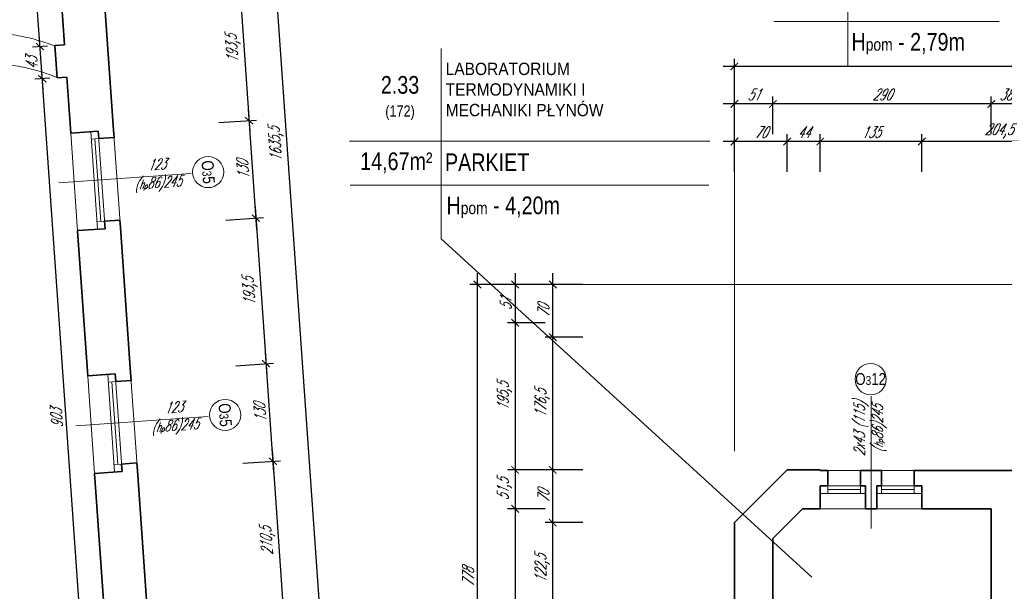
# Model space of a CAD drawing. Header units: millimetres. Extents: x 402 to 79005, y -7782 to 89952.
# Tile 90 of 256: x 22892 to 24200, y 22571 to 23331. Entities that reach past the tile are written whole.
import ezdxf

# ---------------------------------------------------------------- set-up
doc = ezdxf.new("R2010")
doc.units = ezdxf.units.MM
doc.header["$LTSCALE"] = 10
doc.linetypes.add('DASHED', pattern=[19.05, 12.7, -6.35])
doc.layers.get('0').update_dxf_attribs({"lineweight": 0})
doc.layers.get('Defpoints').update_dxf_attribs({"color": 253})
for name, color, linetype, lineweight in [('01 parter - ściany', 253, 'Continuous', 35), ('03-01_okna', 253, 'Continuous', 15), ('04-1_widok', 253, 'Continuous', 5), ('04-2_nad', 253, 'DASHED', 5), ('05-01_wymiary', 253, 'Continuous', 5), ('05-03_opis', 253, 'Continuous', 5)]:
    doc.layers.add(name, color=color, linetype=linetype, lineweight=lineweight)
doc.styles.add('ariel', font='ARIAL.TTF', dxfattribs={"width": 0.8})
doc.styles.add('ariel_wym', font='simplex.shx', dxfattribs={"width": 0.65, "oblique": 25})
doc.dimstyles.new('ariel 50', dxfattribs={"dimtxt": 15, "dimasz": 10, "dimexe": 10, "dimexo": 0, "dimgap": 5, "dimtad": 1, "dimdec": 1, "dimrnd": 0.5, "dimtxsty": 'ariel_wym', "dimblk": 'ARCHTICK', "dimcen": 2.5, "dimdle": 15, "dimazin": 0, "dimtfac": 1, "dimtdec": 1, "dimtix": 1, "dimtmove": 0, "dimatfit": 3, "dimldrblk": 'DOT', "dimfxl": 0, "dimarcsym": 0})
doc.dimstyles.new('ariel 50 wnętrze', dxfattribs={"dimtxt": 15, "dimasz": 10, "dimexe": 10, "dimexo": 0, "dimgap": 5, "dimtad": 1, "dimdec": 1, "dimrnd": 0.5, "dimtxsty": 'ariel_wym', "dimblk": 'ARCHTICK', "dimcen": 2.5, "dimdle": 15, "dimazin": 0, "dimtfac": 1, "dimtdec": 1, "dimtix": 1, "dimtmove": 0, "dimatfit": 3, "dimldrblk": 'DOT', "dimfxl": 0, "dimarcsym": 0})

# ---------------------------------------------------------------- blocks, each defined once
blk = doc.blocks.new('_ArchTick')
at = {"color": 0, "linetype": 'ByBlock', "const_width": 0.15}
blk.add_lwpolyline([(-0.5, -0.5), (0.5, 0.5)], dxfattribs=at)
blk = doc.blocks.new('*D2107')
at = {"layer": '05-01_wymiary', "color": 0, "lineweight": -2}
for p, q in [((24090.2, 23128.6), (24090.2, 23178.6)), ((24294.5, 23128.6), (24294.5, 23178.6)), ((24309.5, 23168.6), (24075.2, 23168.6))]:
    blk.add_line(p, q, dxfattribs=at)
at = {"layer": 'Defpoints', "color": 0}
for p in [(24090.2, 23168.6), (24090.2, 22680.7), (24294.5, 22680.7)]:
    blk.add_point(p, dxfattribs=at)
at = {"layer": '05-01_wymiary', "color": 0, "lineweight": -2, "xscale": 10, "yscale": 10, "zscale": 10, "rotation": 180}
blk.add_blockref('_ArchTick', (24090.2, 23168.6), dxfattribs=at)
at = {"layer": '05-01_wymiary', "color": 0, "lineweight": -2, "xscale": 10, "yscale": 10, "zscale": 10}
blk.add_blockref('_ArchTick', (24294.5, 23168.6), dxfattribs=at)
at = {"layer": '05-01_wymiary', "color": 0, "insert": (24192.4, 23182.6), "char_height": 15, "attachment_point": 5, "style": 'ariel_wym'}
blk.add_mtext('204,5', dxfattribs=at)
blk = doc.blocks.new('_Dot')
at = {"color": 0, "linetype": 'ByBlock', "lineweight": -2}
blk.add_line((-0.5, 0), (-1, 0), dxfattribs=at)
at = {"color": 0, "linetype": 'ByBlock', "const_width": 0.5}
blk.add_lwpolyline([(-0.25, 0, 1), (0.25, 0, 1)], format="xyb", close=True, dxfattribs=at)
blk = doc.blocks.new('*D2108')
at = {"layer": '05-01_wymiary', "color": 0, "lineweight": -2}
for p, q in [((23955.3, 23128.6), (23955.3, 23178.6)), ((24090.2, 23128.6), (24090.2, 23178.6)), ((24105.2, 23168.6), (23940.3, 23168.6))]:
    blk.add_line(p, q, dxfattribs=at)
at = {"layer": 'Defpoints', "color": 0}
for p in [(23955.3, 23168.6), (23955.3, 22680.7), (24090.2, 22680.7)]:
    blk.add_point(p, dxfattribs=at)
at = {"layer": '05-01_wymiary', "color": 0, "lineweight": -2, "xscale": 10, "yscale": 10, "zscale": 10, "rotation": 180}
blk.add_blockref('_ArchTick', (23955.3, 23168.6), dxfattribs=at)
at = {"layer": '05-01_wymiary', "color": 0, "lineweight": -2, "xscale": 10, "yscale": 10, "zscale": 10}
blk.add_blockref('_ArchTick', (24090.2, 23168.6), dxfattribs=at)
at = {"layer": '05-01_wymiary', "color": 0, "insert": (24022.7, 23181.1), "char_height": 15, "attachment_point": 5, "style": 'ariel_wym'}
blk.add_mtext('135', dxfattribs=at)
blk = doc.blocks.new('*D2109')
at = {"layer": '05-01_wymiary', "color": 0, "lineweight": -2}
for p, q in [((23911.4, 23128.6), (23911.4, 23178.6)), ((23955.3, 23128.6), (23955.3, 23178.6)), ((23970.3, 23168.6), (23896.4, 23168.6))]:
    blk.add_line(p, q, dxfattribs=at)
at = {"layer": 'Defpoints', "color": 0}
for p in [(23911.4, 23168.6), (23911.4, 22732.3), (23955.3, 22680.7)]:
    blk.add_point(p, dxfattribs=at)
at = {"layer": '05-01_wymiary', "color": 0, "lineweight": -2, "xscale": 10, "yscale": 10, "zscale": 10, "rotation": 180}
blk.add_blockref('_ArchTick', (23911.4, 23168.6), dxfattribs=at)
at = {"layer": '05-01_wymiary', "color": 0, "lineweight": -2, "xscale": 10, "yscale": 10, "zscale": 10}
blk.add_blockref('_ArchTick', (23955.3, 23168.6), dxfattribs=at)
at = {"layer": '05-01_wymiary', "color": 0, "insert": (23933.3, 23181.1), "char_height": 15, "attachment_point": 5, "style": 'ariel_wym'}
blk.add_mtext('44', dxfattribs=at)
blk = doc.blocks.new('*D2110')
at = {"layer": '05-01_wymiary', "color": 0, "lineweight": -2}
for p, q in [((23841.4, 23128.6), (23841.4, 23178.6)), ((23911.4, 23128.6), (23911.4, 23178.6)), ((23926.4, 23168.6), (23826.4, 23168.6))]:
    blk.add_line(p, q, dxfattribs=at)
at = {"layer": 'Defpoints', "color": 0}
for p in [(23841.4, 23168.6), (23911.4, 22732.3), (23841.4, 22662.3)]:
    blk.add_point(p, dxfattribs=at)
at = {"layer": '05-01_wymiary', "color": 0, "lineweight": -2, "xscale": 10, "yscale": 10, "zscale": 10, "rotation": 180}
blk.add_blockref('_ArchTick', (23841.4, 23168.6), dxfattribs=at)
at = {"layer": '05-01_wymiary', "color": 0, "lineweight": -2, "xscale": 10, "yscale": 10, "zscale": 10}
blk.add_blockref('_ArchTick', (23911.4, 23168.6), dxfattribs=at)
at = {"layer": '05-01_wymiary', "color": 0, "insert": (23876.4, 23181.1), "char_height": 15, "attachment_point": 5, "style": 'ariel_wym'}
blk.add_mtext('70', dxfattribs=at)
blk = doc.blocks.new('*D2123')
at = {"layer": '05-01_wymiary', "color": 0, "lineweight": -2}
for p, q in [((24235.4, 23218.6), (24167.4, 23218.6)), ((24182.4, 23178.6), (24182.4, 23228.6)), ((24220.4, 23178.6), (24220.4, 23228.6))]:
    blk.add_line(p, q, dxfattribs=at)
at = {"layer": 'Defpoints', "color": 0}
for p in [(24182.4, 23218.6), (24182.4, 22680.7), (24220.4, 22680.7)]:
    blk.add_point(p, dxfattribs=at)
at = {"layer": '05-01_wymiary', "color": 0, "lineweight": -2, "xscale": 10, "yscale": 10, "zscale": 10, "rotation": 180}
blk.add_blockref('_ArchTick', (24182.4, 23218.6), dxfattribs=at)
at = {"layer": '05-01_wymiary', "color": 0, "lineweight": -2, "xscale": 10, "yscale": 10, "zscale": 10}
blk.add_blockref('_ArchTick', (24220.4, 23218.6), dxfattribs=at)
at = {"layer": '05-01_wymiary', "color": 0, "insert": (24201.4, 23231.1), "char_height": 15, "attachment_point": 5, "style": 'ariel_wym'}
blk.add_mtext('38', dxfattribs=at)
blk = doc.blocks.new('*D2124')
at = {"layer": '05-01_wymiary', "color": 0, "lineweight": -2}
for p, q in [((24197.4, 23218.6), (23877.4, 23218.6)), ((23892.4, 23178.6), (23892.4, 23228.6)), ((24182.4, 23178.6), (24182.4, 23228.6))]:
    blk.add_line(p, q, dxfattribs=at)
at = {"layer": 'Defpoints', "color": 0}
for p in [(23892.4, 23218.6), (24182.4, 22680.7), (23892.4, 22641.2)]:
    blk.add_point(p, dxfattribs=at)
at = {"layer": '05-01_wymiary', "color": 0, "lineweight": -2, "xscale": 10, "yscale": 10, "zscale": 10, "rotation": 180}
blk.add_blockref('_ArchTick', (23892.4, 23218.6), dxfattribs=at)
at = {"layer": '05-01_wymiary', "color": 0, "lineweight": -2, "xscale": 10, "yscale": 10, "zscale": 10}
blk.add_blockref('_ArchTick', (24182.4, 23218.6), dxfattribs=at)
at = {"layer": '05-01_wymiary', "color": 0, "insert": (24037.4, 23231.1), "char_height": 15, "attachment_point": 5, "style": 'ariel_wym'}
blk.add_mtext('290', dxfattribs=at)
blk = doc.blocks.new('*D2125')
at = {"layer": '05-01_wymiary', "color": 0, "lineweight": -2}
for p, q in [((23907.4, 23218.6), (23826.4, 23218.6)), ((23841.4, 23178.6), (23841.4, 23228.6)), ((23892.4, 23178.6), (23892.4, 23228.6))]:
    blk.add_line(p, q, dxfattribs=at)
at = {"layer": 'Defpoints', "color": 0}
for p in [(23841.4, 23218.6), (23841.4, 22662.3), (23892.4, 22641.2)]:
    blk.add_point(p, dxfattribs=at)
at = {"layer": '05-01_wymiary', "color": 0, "lineweight": -2, "xscale": 10, "yscale": 10, "zscale": 10, "rotation": 180}
blk.add_blockref('_ArchTick', (23841.4, 23218.6), dxfattribs=at)
at = {"layer": '05-01_wymiary', "color": 0, "lineweight": -2, "xscale": 10, "yscale": 10, "zscale": 10}
blk.add_blockref('_ArchTick', (23892.4, 23218.6), dxfattribs=at)
at = {"layer": '05-01_wymiary', "color": 0, "insert": (23866.9, 23231.1), "char_height": 15, "attachment_point": 5, "style": 'ariel_wym'}
blk.add_mtext('51', dxfattribs=at)
blk = doc.blocks.new('*D2126')
at = {"layer": '05-01_wymiary', "color": 0, "lineweight": -2}
for p, q in [((23841.4, 23228.6), (23841.4, 23278.6)), ((25957, 23228.6), (25957, 23278.6)), ((25972, 23268.6), (23826.4, 23268.6))]:
    blk.add_line(p, q, dxfattribs=at)
at = {"layer": 'Defpoints', "color": 0}
for p in [(23841.4, 23268.6), (23841.4, 22657.3), (25957, 22657.3)]:
    blk.add_point(p, dxfattribs=at)
at = {"layer": '05-01_wymiary', "color": 0, "lineweight": -2, "xscale": 10, "yscale": 10, "zscale": 10, "rotation": 180}
blk.add_blockref('_ArchTick', (23841.4, 23268.6), dxfattribs=at)
at = {"layer": '05-01_wymiary', "color": 0, "lineweight": -2, "xscale": 10, "yscale": 10, "zscale": 10}
blk.add_blockref('_ArchTick', (25957, 23268.6), dxfattribs=at)
at = {"layer": '05-01_wymiary', "color": 0, "insert": (24899.2, 23282.6), "char_height": 15, "attachment_point": 5, "style": 'ariel_wym'}
blk.add_mtext('2115,5', dxfattribs=at)
blk = doc.blocks.new('*D2135')
at = {"layer": '05-01_wymiary', "color": 0, "lineweight": -2}
for p, q in [((23600.2, 22524.6), (23600.2, 22677.3)), ((23640.2, 22662.3), (23590.2, 22662.3)), ((23640.2, 22539.6), (23590.2, 22539.6))]:
    blk.add_line(p, q, dxfattribs=at)
at = {"layer": 'Defpoints', "color": 0}
for p in [(23600.2, 22662.3), (23841.4, 22662.3), (23892.4, 22539.6)]:
    blk.add_point(p, dxfattribs=at)
at = {"layer": '05-01_wymiary', "color": 0, "lineweight": -2, "xscale": 10, "yscale": 10, "zscale": 10}
for p, rotation in [((23600.2, 22662.3), 90), ((23600.2, 22539.6), 270)]:
    blk.add_blockref('_ArchTick', p, dxfattribs=dict(at, rotation=rotation))
at = {"layer": '05-01_wymiary', "color": 0, "insert": (23586.2, 22601), "char_height": 15, "attachment_point": 5, "rotation": 90, "style": 'ariel_wym'}
blk.add_mtext('122,5', dxfattribs=at)
blk = doc.blocks.new('*D2136')
at = {"layer": '05-01_wymiary', "color": 0, "lineweight": -2}
for p, q in [((23600.2, 22647.3), (23600.2, 22747.3)), ((23640.2, 22732.3), (23590.2, 22732.3)), ((23640.2, 22662.3), (23590.2, 22662.3))]:
    blk.add_line(p, q, dxfattribs=at)
at = {"layer": 'Defpoints', "color": 0}
for p in [(23600.2, 22732.3), (23911.4, 22732.3), (23841.4, 22662.3)]:
    blk.add_point(p, dxfattribs=at)
at = {"layer": '05-01_wymiary', "color": 0, "lineweight": -2, "xscale": 10, "yscale": 10, "zscale": 10}
for p, rotation in [((23600.2, 22732.3), 90), ((23600.2, 22662.3), 270)]:
    blk.add_blockref('_ArchTick', p, dxfattribs=dict(at, rotation=rotation))
at = {"layer": '05-01_wymiary', "color": 0, "insert": (23587.7, 22697.3), "char_height": 15, "attachment_point": 5, "rotation": 90, "style": 'ariel_wym'}
blk.add_mtext('70', dxfattribs=at)
blk = doc.blocks.new('*D2137')
at = {"layer": '05-01_wymiary', "color": 0, "lineweight": -2}
for p, q in [((23600.2, 22717.3), (23600.2, 22923.7)), ((23640.2, 22908.7), (23590.2, 22908.7)), ((23640.2, 22732.3), (23590.2, 22732.3))]:
    blk.add_line(p, q, dxfattribs=at)
at = {"layer": 'Defpoints', "color": 0}
for p in [(23600.2, 22908.7), (24546.4, 22908.7), (23911.4, 22732.3)]:
    blk.add_point(p, dxfattribs=at)
at = {"layer": '05-01_wymiary', "color": 0, "lineweight": -2, "xscale": 10, "yscale": 10, "zscale": 10}
for p, rotation in [((23600.2, 22908.7), 90), ((23600.2, 22732.3), 270)]:
    blk.add_blockref('_ArchTick', p, dxfattribs=dict(at, rotation=rotation))
at = {"layer": '05-01_wymiary', "color": 0, "insert": (23586.2, 22820.5), "char_height": 15, "attachment_point": 5, "rotation": 90, "style": 'ariel_wym'}
blk.add_mtext('176,5', dxfattribs=at)
blk = doc.blocks.new('*D2138')
at = {"layer": '05-01_wymiary', "color": 0, "lineweight": -2}
for p, q in [((23600.2, 22893.7), (23600.2, 22993.7)), ((23640.2, 22978.7), (23590.2, 22978.7)), ((23640.2, 22908.7), (23590.2, 22908.7))]:
    blk.add_line(p, q, dxfattribs=at)
at = {"layer": 'Defpoints', "color": 0}
for p in [(23600.2, 22978.7), (24616.4, 22978.7), (24546.4, 22908.7)]:
    blk.add_point(p, dxfattribs=at)
at = {"layer": '05-01_wymiary', "color": 0, "lineweight": -2, "xscale": 10, "yscale": 10, "zscale": 10}
for p, rotation in [((23600.2, 22978.7), 90), ((23600.2, 22908.7), 270)]:
    blk.add_blockref('_ArchTick', p, dxfattribs=dict(at, rotation=rotation))
at = {"layer": '05-01_wymiary', "color": 0, "insert": (23587.7, 22943.7), "char_height": 15, "attachment_point": 5, "rotation": 90, "style": 'ariel_wym'}
blk.add_mtext('70', dxfattribs=at)
blk = doc.blocks.new('*D2139')
at = {"layer": '05-01_wymiary', "color": 0, "lineweight": -2}
for p, q in [((23550.2, 22993.7), (23550.2, 22912.7)), ((23590.2, 22978.7), (23540.2, 22978.7)), ((23590.2, 22927.7), (23540.2, 22927.7))]:
    blk.add_line(p, q, dxfattribs=at)
at = {"layer": 'Defpoints', "color": 0}
for p in [(24616.4, 22978.7), (23550.2, 22927.7), (24658.2, 22927.7)]:
    blk.add_point(p, dxfattribs=at)
at = {"layer": '05-01_wymiary', "color": 0, "lineweight": -2, "xscale": 10, "yscale": 10, "zscale": 10}
for p, rotation in [((23550.2, 22978.7), 90), ((23550.2, 22927.7), 270)]:
    blk.add_blockref('_ArchTick', p, dxfattribs=dict(at, rotation=rotation))
at = {"layer": '05-01_wymiary', "color": 0, "insert": (23537.7, 22953.2), "char_height": 15, "attachment_point": 5, "rotation": 90, "style": 'ariel_wym'}
blk.add_mtext('51', dxfattribs=at)
blk = doc.blocks.new('*D2140')
at = {"layer": '05-01_wymiary', "color": 0, "lineweight": -2}
for p, q in [((23550.2, 22942.7), (23550.2, 22717.3)), ((23590.2, 22927.7), (23540.2, 22927.7)), ((23590.2, 22732.3), (23540.2, 22732.3))]:
    blk.add_line(p, q, dxfattribs=at)
at = {"layer": 'Defpoints', "color": 0}
for p in [(24658.2, 22927.7), (23550.2, 22732.3), (23911.4, 22732.3)]:
    blk.add_point(p, dxfattribs=at)
at = {"layer": '05-01_wymiary', "color": 0, "lineweight": -2, "xscale": 10, "yscale": 10, "zscale": 10}
for p, rotation in [((23550.2, 22927.7), 90), ((23550.2, 22732.3), 270)]:
    blk.add_blockref('_ArchTick', p, dxfattribs=dict(at, rotation=rotation))
at = {"layer": '05-01_wymiary', "color": 0, "insert": (23536.2, 22830), "char_height": 15, "attachment_point": 5, "rotation": 90, "style": 'ariel_wym'}
blk.add_mtext('195,5', dxfattribs=at)
blk = doc.blocks.new('*D2141')
at = {"layer": '05-01_wymiary', "color": 0, "lineweight": -2}
for p, q in [((23550.2, 22747.3), (23550.2, 22665.7)), ((23590.2, 22732.3), (23540.2, 22732.3)), ((23590.2, 22680.7), (23540.2, 22680.7))]:
    blk.add_line(p, q, dxfattribs=at)
at = {"layer": 'Defpoints', "color": 0}
for p in [(23911.4, 22732.3), (23550.2, 22680.7), (23931.9, 22680.7)]:
    blk.add_point(p, dxfattribs=at)
at = {"layer": '05-01_wymiary', "color": 0, "lineweight": -2, "xscale": 10, "yscale": 10, "zscale": 10}
for p, rotation in [((23550.2, 22732.3), 90), ((23550.2, 22680.7), 270)]:
    blk.add_blockref('_ArchTick', p, dxfattribs=dict(at, rotation=rotation))
at = {"layer": '05-01_wymiary', "color": 0, "insert": (23536.2, 22706.5), "char_height": 15, "attachment_point": 5, "rotation": 90, "style": 'ariel_wym'}
blk.add_mtext('51,5', dxfattribs=at)
blk = doc.blocks.new('*D2142')
at = {"layer": '05-01_wymiary', "color": 0, "lineweight": -2}
for p, q in [((23550.2, 22695.7), (23550.2, 22185.7)), ((23590.2, 22680.7), (23540.2, 22680.7)), ((23590.2, 22200.7), (23540.2, 22200.7))]:
    blk.add_line(p, q, dxfattribs=at)
at = {"layer": 'Defpoints', "color": 0}
for p in [(23931.9, 22680.7), (23550.2, 22200.7), (23841.4, 22200.7)]:
    blk.add_point(p, dxfattribs=at)
at = {"layer": '05-01_wymiary', "color": 0, "lineweight": -2, "xscale": 10, "yscale": 10, "zscale": 10}
for p, rotation in [((23550.2, 22680.7), 90), ((23550.2, 22200.7), 270)]:
    blk.add_blockref('_ArchTick', p, dxfattribs=dict(at, rotation=rotation))
at = {"layer": '05-01_wymiary', "color": 0, "insert": (23537.7, 22440.7), "char_height": 15, "attachment_point": 5, "rotation": 90, "style": 'ariel_wym'}
blk.add_mtext('480', dxfattribs=at)
blk = doc.blocks.new('*D2143')
at = {"layer": '05-01_wymiary', "color": 0, "lineweight": -2}
for p, q in [((23500.2, 22185.7), (23500.2, 22993.7)), ((23540.2, 22978.7), (23490.2, 22978.7)), ((23540.2, 22200.7), (23490.2, 22200.7))]:
    blk.add_line(p, q, dxfattribs=at)
at = {"layer": 'Defpoints', "color": 0}
for p in [(23500.2, 22978.7), (24616.4, 22978.7), (23841.4, 22200.7)]:
    blk.add_point(p, dxfattribs=at)
at = {"layer": '05-01_wymiary', "color": 0, "lineweight": -2, "xscale": 10, "yscale": 10, "zscale": 10}
for p, rotation in [((23500.2, 22978.7), 90), ((23500.2, 22200.7), 270)]:
    blk.add_blockref('_ArchTick', p, dxfattribs=dict(at, rotation=rotation))
at = {"layer": '05-01_wymiary', "color": 0, "insert": (23487.7, 22589.7), "char_height": 15, "attachment_point": 5, "rotation": 90, "style": 'ariel_wym'}
blk.add_mtext('778', dxfattribs=at)
blk = doc.blocks.new('*D1944')
at = {"layer": '05-01_wymiary', "color": 0, "lineweight": -2}
for p, q in [((23182.3, 23404.3), (23197.9, 23181.6)), ((23143.5, 23386.5), (23193.4, 23390)), ((23157, 23193.8), (23206.8, 23197.2))]:
    blk.add_line(p, q, dxfattribs=at)
at = {"layer": 'Defpoints', "color": 0}
for p in [(22946.8, 23372.8), (23196.9, 23196.5), (22960.2, 23180)]:
    blk.add_point(p, dxfattribs=at)
at = {"layer": '05-01_wymiary', "color": 0, "lineweight": -2, "xscale": 10, "yscale": 10, "zscale": 10}
for p, rotation in [((23183.4, 23389.3), 94.00000000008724), ((23196.9, 23196.5), 274.0000000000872)]:
    blk.add_blockref('_ArchTick', p, dxfattribs=dict(at, rotation=rotation))
at = {"layer": '05-01_wymiary', "color": 0, "insert": (23176.2, 23292), "char_height": 15, "attachment_point": 5, "rotation": 94, "style": 'ariel_wym'}
blk.add_mtext('193,5', dxfattribs=at)
blk = doc.blocks.new('*D1945')
at = {"layer": '05-01_wymiary', "color": 0, "lineweight": -2}
for p, q in [((23195.8, 23211.5), (23207, 23051.9)), ((23157, 23193.8), (23206.8, 23197.2)), ((23166, 23064.1), (23215.9, 23067.6))]:
    blk.add_line(p, q, dxfattribs=at)
at = {"layer": 'Defpoints', "color": 0}
for p in [(22960.2, 23180), (23205.9, 23066.9), (22969.3, 23050.3)]:
    blk.add_point(p, dxfattribs=at)
at = {"layer": '05-01_wymiary', "color": 0, "lineweight": -2, "xscale": 10, "yscale": 10, "zscale": 10}
for p, rotation in [((23196.9, 23196.5), 94.00000000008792), ((23205.9, 23066.9), 274.0000000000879)]:
    blk.add_blockref('_ArchTick', p, dxfattribs=dict(at, rotation=rotation))
at = {"layer": '05-01_wymiary', "color": 0, "insert": (23188.9, 23130.8), "char_height": 15, "attachment_point": 5, "rotation": 94, "style": 'ariel_wym'}
blk.add_mtext('130', dxfattribs=at)
blk = doc.blocks.new('*D1946')
at = {"layer": '05-01_wymiary', "color": 0, "lineweight": -2}
for p, q in [((23204.9, 23081.8), (23220.5, 22858.6)), ((23166, 23064.1), (23215.9, 23067.6)), ((23179.5, 22870.8), (23229.4, 22874.3))]:
    blk.add_line(p, q, dxfattribs=at)
at = {"layer": 'Defpoints', "color": 0}
for p in [(22969.3, 23050.3), (23219.4, 22873.6), (22982.8, 22857)]:
    blk.add_point(p, dxfattribs=at)
at = {"layer": '05-01_wymiary', "color": 0, "lineweight": -2, "xscale": 10, "yscale": 10, "zscale": 10}
for p, rotation in [((23205.9, 23066.9), 94.0000000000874), ((23219.4, 22873.6), 274.0000000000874)]:
    blk.add_blockref('_ArchTick', p, dxfattribs=dict(at, rotation=rotation))
at = {"layer": '05-01_wymiary', "color": 0, "insert": (23198.8, 22969.3), "char_height": 15, "attachment_point": 5, "rotation": 94, "style": 'ariel_wym'}
blk.add_mtext('193,5', dxfattribs=at)
blk = doc.blocks.new('*D1947')
at = {"layer": '05-01_wymiary', "color": 0, "lineweight": -2}
for p, q in [((23218.4, 22888.6), (23229.6, 22728.9)), ((23179.5, 22870.8), (23229.4, 22874.3)), ((23188.6, 22741.1), (23238.5, 22744.6))]:
    blk.add_line(p, q, dxfattribs=at)
at = {"layer": 'Defpoints', "color": 0}
for p in [(22982.8, 22857), (23228.5, 22743.9), (22991.9, 22727.4)]:
    blk.add_point(p, dxfattribs=at)
at = {"layer": '05-01_wymiary', "color": 0, "lineweight": -2, "xscale": 10, "yscale": 10, "zscale": 10}
for p, rotation in [((23219.4, 22873.6), 94.00000000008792), ((23228.5, 22743.9), 274.0000000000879)]:
    blk.add_blockref('_ArchTick', p, dxfattribs=dict(at, rotation=rotation))
at = {"layer": '05-01_wymiary', "color": 0, "insert": (23211.5, 22807.9), "char_height": 15, "attachment_point": 5, "rotation": 94, "style": 'ariel_wym'}
blk.add_mtext('130', dxfattribs=at)
blk = doc.blocks.new('*D1948')
at = {"layer": '05-01_wymiary', "color": 0, "lineweight": -2}
for p, q in [((23227.5, 22758.9), (23244.2, 22519)), ((23188.6, 22741.1), (23238.5, 22744.6)), ((23203.3, 22531.1), (23253.2, 22534.6))]:
    blk.add_line(p, q, dxfattribs=at)
at = {"layer": 'Defpoints', "color": 0}
for p in [(22991.9, 22727.4), (23243.2, 22533.9), (23006.6, 22517.4)]:
    blk.add_point(p, dxfattribs=at)
at = {"layer": '05-01_wymiary', "color": 0, "lineweight": -2, "xscale": 10, "yscale": 10, "zscale": 10}
for p, rotation in [((23228.5, 22743.9), 94.00000000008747), ((23243.2, 22533.9), 274.0000000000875)]:
    blk.add_blockref('_ArchTick', p, dxfattribs=dict(at, rotation=rotation))
at = {"layer": '05-01_wymiary', "color": 0, "insert": (23222, 22637.9), "char_height": 15, "attachment_point": 5, "rotation": 94, "style": 'ariel_wym'}
blk.add_mtext('210,5', dxfattribs=at)
blk = doc.blocks.new('*D1951')
at = {"layer": '05-01_wymiary', "color": 0, "lineweight": -2}
for p, q in [((23305.6, 22335.4), (23189.4, 23996.6)), ((23150.5, 23978.8), (23200.4, 23982.3)), ((23264.6, 22347.5), (23314.5, 22351))]:
    blk.add_line(p, q, dxfattribs=at)
at = {"layer": 'Defpoints', "color": 0}
for p in [(23190.4, 23981.6), (22962.4, 23965.7), (23076.5, 22334.4)]:
    blk.add_point(p, dxfattribs=at)
at = {"layer": '05-01_wymiary', "color": 0, "lineweight": -2, "xscale": 10, "yscale": 10, "zscale": 10}
for p, rotation in [((23190.4, 23981.6), 94.00000000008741), ((23304.5, 22350.3), 274.0000000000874)]:
    blk.add_blockref('_ArchTick', p, dxfattribs=dict(at, rotation=rotation))
at = {"layer": '05-01_wymiary', "color": 0, "insert": (23233.6, 23165), "char_height": 15, "attachment_point": 5, "rotation": 94, "style": 'ariel_wym'}
blk.add_mtext('1635,5', dxfattribs=at)
blk = doc.blocks.new('*D1953')
at = {"layer": '05-01_wymiary', "color": 0, "lineweight": -2}
for p, q in [((22986.4, 22336.3), (22921.3, 23267.2)), ((22932.3, 23252.9), (22912.4, 23251.5)), ((22995.3, 22351.9), (22975.4, 22350.5))]:
    blk.add_line(p, q, dxfattribs=at)
at = {"layer": 'Defpoints', "color": 0}
for p in [(22922.3, 23252.2), (22942.1, 23253.6), (23005.1, 22352.6)]:
    blk.add_point(p, dxfattribs=at)
at = {"layer": '05-01_wymiary', "color": 0, "lineweight": -2, "xscale": 10, "yscale": 10, "zscale": 10}
for p, rotation in [((22922.3, 23252.2), 94.00000000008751), ((22985.3, 22351.2), 274.0000000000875)]:
    blk.add_blockref('_ArchTick', p, dxfattribs=dict(at, rotation=rotation))
at = {"layer": '05-01_wymiary', "color": 0, "insert": (22941.4, 22800.9), "char_height": 15, "attachment_point": 5, "rotation": 94, "style": 'ariel_wym'}
blk.add_mtext('903', dxfattribs=at)
blk = doc.blocks.new('*D1954')
at = {"layer": '05-01_wymiary', "color": 0, "lineweight": -2}
for p, q in [((22923.4, 23237.3), (22918.3, 23309.9)), ((22929.3, 23295.6), (22909.4, 23294.2)), ((22932.3, 23252.9), (22912.4, 23251.5))]:
    blk.add_line(p, q, dxfattribs=at)
at = {"layer": 'Defpoints', "color": 0}
for p in [(22939.1, 23296.3), (22919.3, 23294.9), (22942.1, 23253.6)]:
    blk.add_point(p, dxfattribs=at)
at = {"layer": '05-01_wymiary', "color": 0, "lineweight": -2, "xscale": 10, "yscale": 10, "zscale": 10}
for p, rotation in [((22919.3, 23294.9), 94.00000000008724), ((22922.3, 23252.2), 274.0000000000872)]:
    blk.add_blockref('_ArchTick', p, dxfattribs=dict(at, rotation=rotation))
at = {"layer": '05-01_wymiary', "color": 0, "insert": (22908.4, 23272.7), "char_height": 15, "attachment_point": 5, "rotation": 94, "style": 'ariel_wym'}
blk.add_mtext('43', dxfattribs=at)
blk = doc.blocks.new('*D1955')
at = {"layer": '05-01_wymiary', "color": 0, "lineweight": -2}
for p, q in [((22920.4, 23280), (22852.6, 24249.6)), ((22863.6, 24235.3), (22843.7, 24233.9)), ((22929.3, 23295.6), (22909.4, 23294.2))]:
    blk.add_line(p, q, dxfattribs=at)
at = {"layer": 'Defpoints', "color": 0}
for p in [(22853.6, 24234.6), (22873.4, 24236), (22939.1, 23296.3)]:
    blk.add_point(p, dxfattribs=at)
at = {"layer": '05-01_wymiary', "color": 0, "lineweight": -2, "xscale": 10, "yscale": 10, "zscale": 10}
for p, rotation in [((22853.6, 24234.6), 94.00000000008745), ((22919.3, 23294.9), 274.0000000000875)]:
    blk.add_blockref('_ArchTick', p, dxfattribs=dict(at, rotation=rotation))
at = {"layer": '05-01_wymiary', "color": 0, "insert": (22874, 23763.9), "char_height": 15, "attachment_point": 5, "rotation": 94, "style": 'ariel_wym'}
blk.add_mtext('942', dxfattribs=at)

msp = doc.modelspace()

# ---------------------------------------------------------------- linework, layer by layer
at = {"layer": '01 parter - ściany'}
for p, q in [((23017.109, 23183.978), (23003.611, 23377.006)), ((22952.068, 23296.97), (22946.767, 23372.785)), ((22952.051, 23297.216), (22939.083, 23296.309)), ((22939.083, 23296.309), (22942.082, 23253.413)), ((22942.082, 23253.413), (22955.051, 23254.32)), ((22960.265, 23179.756), (22955.068, 23254.075)), ((22960.248, 23180.002), (22996.659, 23182.548)), ((22969.316, 23050.318), (23005.727, 23052.865)), ((22982.831, 22857.044), (22969.333, 23050.073)), ((23039.675, 22861.266), (23026.177, 23054.295)), ((22982.814, 22857.29), (23019.225, 22859.836)), ((22991.882, 22727.606), (23028.293, 22730.153)), ((23006.583, 22517.374), (22991.899, 22727.361)), ((23063.427, 22521.595), (23048.743, 22731.583)), ((23841.375, 22662.314), (23911.375, 22732.314)), ((23911.375, 22732.314), (23955.28, 22732.314)), ((24090.18, 22731.689), (24294.53, 22731.689)), ((23955.28, 22680.689), (23955.28, 22711.189)), ((24090.18, 22711.189), (24090.18, 22680.689)), ((23892.375, 22641.189), (23931.875, 22680.689)), ((23955.28, 22680.689), (23931.875, 22680.689)), ((24182.375, 22680.689), (24090.18, 22680.689)), ((24182.375, 22680.689), (24182.375, 22187.689)), ((23841.375, 22662.314), (23841.375, 22539.586)), ((23892.375, 22641.189), (23892.375, 22539.586))]:
    msp.add_line(p, q, dxfattribs=at)
for points in [[(22996.659, 23182.548), (22997.356, 23172.572), (23017.806, 23174.002), (23017.109, 23183.978)], [(23005.727, 23052.865), (23005.029, 23062.84), (23025.48, 23064.27), (23026.177, 23054.295)], [(23019.225, 22859.836), (23019.922, 22849.86), (23040.373, 22851.29), (23039.675, 22861.266)], [(23028.293, 22730.153), (23027.596, 22740.128), (23048.046, 22741.558), (23048.743, 22731.583)], [(23955.28, 22711.189), (23965.28, 22711.189), (23965.28, 22731.689), (23955.28, 22731.689)], [(24090.18, 22711.189), (24080.18, 22711.189), (24080.18, 22731.689), (24090.18, 22731.689)]]:
    msp.add_lwpolyline(points, dxfattribs=at)
msp.add_lwpolyline([(24015.23, 22680.689), (24015.23, 22711.189), (24008.73, 22711.189), (24008.73, 22731.689), (24036.73, 22731.689), (24036.73, 22711.189), (24030.23, 22711.189), (24030.23, 22680.689)], close=True, dxfattribs=at)
at = {"layer": '03-01_okna', "linetype": 'Continuous', "lineweight": 0}
for p, q in [((22995.751, 23052.167), (22986.683, 23181.85)), ((23005.727, 23052.865), (22996.659, 23182.548)), ((23017.109, 23183.978), (23026.177, 23054.295)), ((22997.356, 23172.572), (22987.381, 23171.875)), ((23000.042, 23062.491), (22992.368, 23172.223)), ((23005.029, 23062.84), (22995.054, 23062.143)), ((23018.318, 22729.455), (23009.249, 22859.138)), ((23028.293, 22730.153), (23019.225, 22859.836)), ((23039.675, 22861.266), (23048.743, 22731.583)), ((23019.922, 22849.86), (23009.947, 22849.163)), ((23022.608, 22739.779), (23014.935, 22849.511)), ((23027.596, 22740.128), (23017.62, 22739.431)), ((23955.28, 22731.689), (24090.18, 22731.689)), ((23955.28, 22711.189), (24015.23, 22711.189)), ((23965.28, 22701.189), (23965.28, 22711.189)), ((24008.73, 22701.189), (24008.73, 22711.189)), ((24030.23, 22711.189), (24090.18, 22711.189)), ((24036.73, 22701.189), (24036.73, 22711.189)), ((24080.18, 22701.189), (24080.18, 22711.189)), ((23955.28, 22701.189), (24015.23, 22701.189)), ((23965.28, 22706.189), (24008.73, 22706.189)), ((24030.23, 22701.189), (24090.18, 22701.189)), ((24036.73, 22706.189), (24080.18, 22706.189))]:
    msp.add_line(p, q, dxfattribs=at)
at = {"layer": '04-1_widok'}
for p, q in [((22969.333, 23050.073), (22960.265, 23179.756)), ((22991.899, 22727.361), (22982.831, 22857.044)), ((24090.18, 22680.689), (23955.28, 22680.689))]:
    msp.add_line(p, q, dxfattribs=at)
at = {"layer": '04-2_nad', "ltscale": 2}
for centre, radius, start, end in [((22845.402, 23059.052), 254.349, 68.37453, 119.62547), ((22847.6, 23027.618), 244.934, 67.313272, 120.686728)]:
    msp.add_arc(centre, radius, start, end, dxfattribs=at)
at = {"layer": '05-01_wymiary'}
for p, q in [((23841.375, 23278.649), (23841.375, 22757.314)), ((23490.176, 22978.689), (24516.375, 22978.689))]:
    msp.add_line(p, q, dxfattribs=at)
at = {"layer": '05-03_opis'}
for p, q in [((23991.938, 23521.285), (23991.938, 23269.241)), ((23893.655, 23328.148), (24192.643, 23328.148)), ((23451.861, 23292.53), (23451.861, 23039.475)), ((23330.137, 23169.215), (23808.742, 23169.215)), ((23331.213, 23110.857), (23807.393, 23110.857)), ((23451.861, 23039.475), (23944.152, 22589.992))]:
    msp.add_line(p, q, dxfattribs=at)
at = {"layer": '05-03_opis', "lineweight": 0}
for p, q in [((22944.447, 23113.738), (23120.036, 23126.016)), ((24022.73, 22654.304), (24022.73, 22830.322)), ((22967.013, 22791.026), (23142.602, 22803.304))]:
    msp.add_line(p, q, dxfattribs=at)
for centre in [(23142.634, 23128.098), (24022.23, 22853.011), (23165.201, 22805.386)]:
    msp.add_circle(centre, 20.689, dxfattribs=at)

# ---------------------------------------------------------------- texts
at = {"layer": '05-03_opis', "style": 'ariel'}
for s, insert, char_height, width, attachment_point in [('{\\fArial|b0|i0|c238|p34; H\\H0.7x;pom\\H1.429x; - 2,79m}', (23989.571, 23298.695), 23.4234, 322.789, 4), ('\\W0.9;{\\fArial|b0|i0|c238|p34;LABORATORIUM TERMODYNAMIKI I MECHANIKI PŁYNÓW}', (23457.965, 23237.768), 16.39638, 249.6463, 4), ('{\\fArial|b0|i0|c238|p34;2.33\\P\\H0.6404x;(172)}', (23397.405, 23226.423), 23.4234, 108.9126, 5), ('{\\fArial|b0|i0|c238|p34;14,67m²}', (23392.466, 23140.311), 23.4234, 108.9126, 5), ('{\\fArial|b0|i0|c238|p34;PARKIET}', (23457.051, 23141.145), 23.4234, 322.789, 4), ('{\\fArial|b0|i0|c238|p34; H\\H0.7x;pom\\H1.429x; - 4,20m}', (23451.861, 23081.403), 23.4234, 322.789, 4)]:
    msp.add_mtext(s, dxfattribs=dict(at, insert=insert, char_height=char_height, width=width, attachment_point=attachment_point))
at = {"layer": '05-03_opis', "lineweight": 0, "attachment_point": 5}
for s, insert, char_height, width, rotation, style in [('123\\P({\\H0.8333x;h\\H0.6x;p}86)245', (23075.187, 23123.954), 14.4, 62.66128, 4, 'ariel_wym'), ('O{\\H0.7576x;3}5', (23142.634, 23128.098), 15.84, 75.19353, 274, 'ariel'), ('2x43 (115)\\P({\\H0.8333x;h\\H0.6x;p}86)245', (24021.659, 22787.177), 14.4, 84.81849, 90, 'ariel_wym'), ('123\\P({\\H0.8333x;h\\H0.6x;p}86)245', (23097.754, 22801.242), 14.4, 62.66128, 4, 'ariel_wym'), ('O{\\H0.7576x;3}5', (23165.201, 22805.386), 15.84, 75.19353, 274, 'ariel')]:
    msp.add_mtext(s, dxfattribs=dict(at, insert=insert, char_height=char_height, width=width, rotation=rotation, style=style))
at = {"layer": '05-03_opis', "lineweight": 0, "insert": (24022.23, 22853.011), "char_height": 15.84, "width": 75.19353, "attachment_point": 5, "style": 'ariel'}
msp.add_mtext('O{\\H0.7576x;3}12', dxfattribs=at)

# ---------------------------------------------------------------- dimensions: what is measured, and where the dimension line sits
at = {"layer": '05-01_wymiary'}
for base, p1, p2, angle, dimstyle, picture, middle in [((22853.63, 24234.633), (22939.083, 23296.309), (22873.372, 24236.014), 94, 'ariel 50 wnętrze', '*D1955', (22874.016, 23763.909)), ((23196.858, 23196.547), (22946.767, 23372.785), (22960.248, 23180.002), 94, 'ariel 50', '*D1944', (23176.223, 23291.967)), ((22919.34, 23294.928), (22942.069, 23253.6), (22939.083, 23296.309), 94, 'ariel 50 wnętrze', '*D1954', (22908.364, 23272.702)), ((22922.327, 23252.22), (23005.072, 22352.613), (22942.069, 23253.6), 94, 'ariel 50 wnętrze', '*D1953', (22941.359, 22800.854)), ((23205.926, 23066.864), (22960.248, 23180.002), (22969.316, 23050.318), 94, 'ariel 50', '*D1945', (23188.922, 23130.833)), ((23219.441, 22873.59), (22969.316, 23050.318), (22982.831, 22857.044), 94, 'ariel 50', '*D1946', (23198.789, 22969.255)), ((23600.176, 22978.689), (24546.375, 22908.689), (24616.375, 22978.689), 90, 'ariel 50', '*D2138', (23587.676, 22943.689)), ((23550.176, 22732.314), (24658.211, 22927.689), (23911.375, 22732.314), 90, 'ariel 50', '*D2140', (23536.247, 22830.001)), ((23600.176, 22908.689), (23911.375, 22732.314), (24546.375, 22908.689), 90, 'ariel 50', '*D2137', (23586.247, 22820.501)), ((23228.509, 22743.907), (22982.831, 22857.044), (22991.899, 22727.361), 94, 'ariel 50', '*D1947', (23211.506, 22807.876)), ((23243.193, 22533.919), (22991.899, 22727.361), (23006.583, 22517.374), 94, 'ariel 50', '*D1948', (23221.957, 22637.941)), ((23550.176, 22680.689), (23911.375, 22732.314), (23931.875, 22680.689), 90, 'ariel 50', '*D2141', (23536.247, 22706.501)), ((23600.176, 22732.314), (23841.375, 22662.314), (23911.375, 22732.314), 90, 'ariel 50', '*D2136', (23587.676, 22697.314)), ((23550.176, 22200.689), (23931.875, 22680.689), (23841.375, 22200.689), 90, 'ariel 50', '*D2142', (23537.676, 22440.689)), ((23600.176, 22662.314), (23892.375, 22539.586), (23841.375, 22662.314), 90, 'ariel 50', '*D2135', (23586.247, 22600.95))]:
    dim = msp.add_linear_dim(base=base, p1=p1, p2=p2, angle=angle, dimstyle=dimstyle, override={"dimtmove": 1}, dxfattribs=at)
    dim.commit()
    dim.dimension.update_dxf_attribs({"geometry": picture, "text_midpoint": middle})
for base, p1, p2, angle, picture, middle in [((23190.439, 23981.632), (23076.518, 22334.384), (22962.446, 23965.689), 94, '*D1951', (23233.58, 23165.008)), ((23500.176, 22978.689), (23841.375, 22200.689), (24616.425, 22978.689), 90, '*D2143', (23487.676, 22589.689)), ((23550.176, 22927.689), (24616.425, 22978.689), (24658.211, 22927.689), 90, '*D2139', (23537.676, 22953.189))]:
    dim = msp.add_linear_dim(base=base, p1=p1, p2=p2, angle=angle, dimstyle='ariel 50', dxfattribs=at)
    dim.commit()
    dim.dimension.update_dxf_attribs({"geometry": picture, "text_midpoint": middle})
dim = msp.add_linear_dim(base=(23841.375, 23268.649), p1=(25956.997, 22657.314), p2=(23841.375, 22657.314), dimstyle='ariel 50', dxfattribs=at)
dim.commit()
dim.dimension.update_dxf_attribs({"geometry": '*D2126', "text_midpoint": (24899.186, 23282.578)})
for base, p1, p2, picture, middle in [((23841.375, 23218.649), (23892.375, 22641.189), (23841.375, 22662.314), '*D2125', (23866.875, 23231.149)), ((23892.375, 23218.649), (24182.375, 22680.689), (23892.375, 22641.189), '*D2124', (24037.375, 23231.149)), ((24182.375, 23218.649), (24220.375, 22680.689), (24182.375, 22680.689), '*D2123', (24201.375, 23231.149)), ((24090.1796, 23168.6492), (24294.5297, 22680.6887), (24090.1796, 22680.6887), '*D2107', (24192.3547, 23182.5778)), ((23841.375, 23168.649), (23911.375, 22732.314), (23841.375, 22662.314), '*D2110', (23876.375, 23181.149)), ((23911.375, 23168.649), (23955.28, 22680.689), (23911.375, 22732.314), '*D2109', (23933.328, 23181.149)), ((23955.28, 23168.649), (24090.18, 22680.689), (23955.28, 22680.689), '*D2108', (24022.73, 23181.149))]:
    dim = msp.add_linear_dim(base=base, p1=p1, p2=p2, dimstyle='ariel 50', override={"dimtmove": 1}, dxfattribs=at)
    dim.commit()
    dim.dimension.update_dxf_attribs({"geometry": picture, "text_midpoint": middle})

doc.saveas('drawing.dxf')
